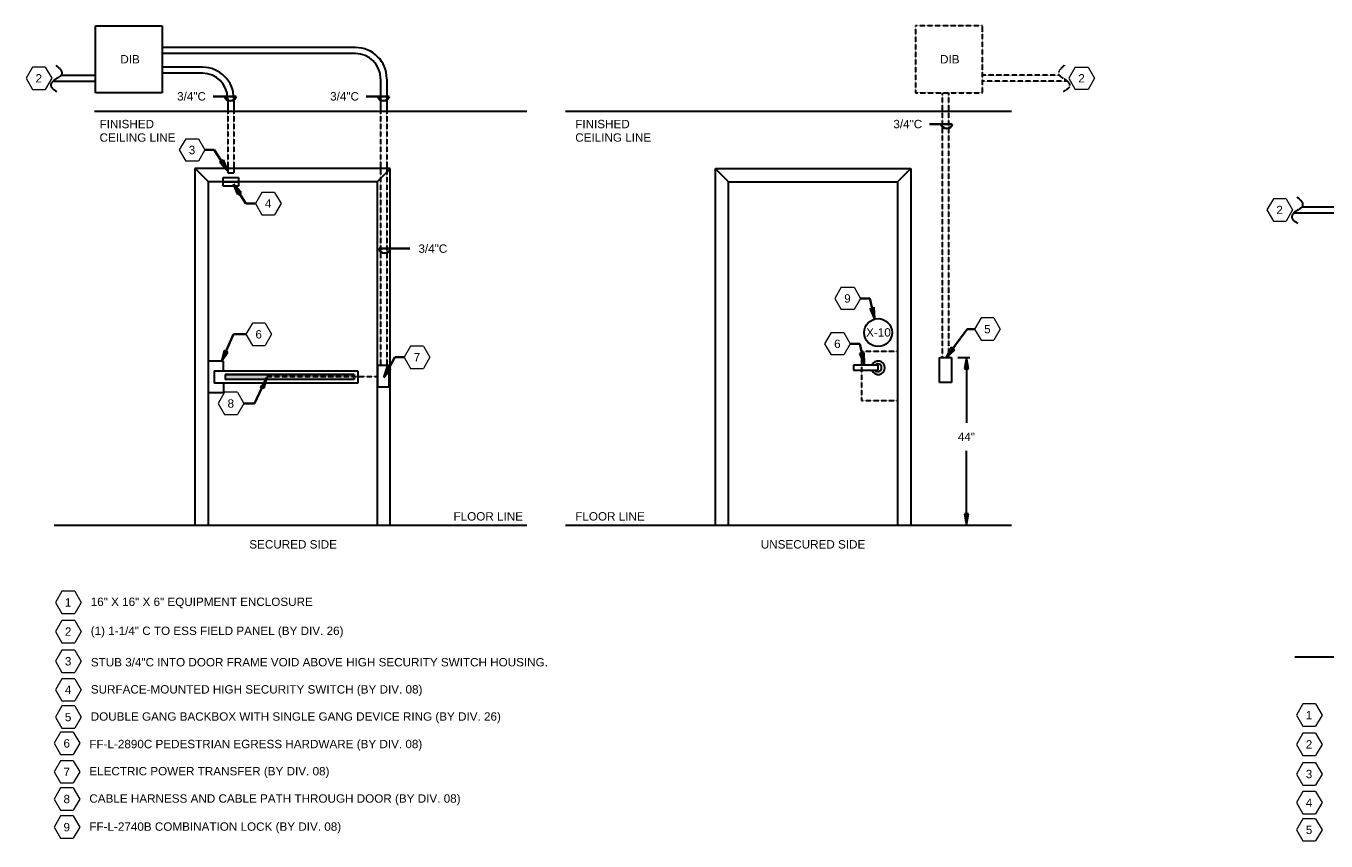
# Model space of a CAD drawing. Header units: inches. Extents: x 40249 to 42765, y -359 to 1438.
# Tile 1 of 3: x 40249 to 41648, y -359 to 518. Entities that reach past the tile are written whole.
import ezdxf

# ---------------------------------------------------------------- set-up
doc = ezdxf.new("R2010")
doc.units = ezdxf.units.IN
doc.header["$MEASUREMENT"] = 0
doc.linetypes.add('HIDDEN', pattern=[0.375, 0.25, -0.125])
for name, color, linetype, lineweight in [('A-ANNO-NOTE', 7, 'Continuous', 9), ('G-ANNO-DIMS', 7, 'Continuous', 35), ('G-ANNO-NOTE', 7, 'Continuous', 35), ('G-ANNO-SYMB', 7, 'Continuous', 30)]:
    doc.layers.add(name, color=color, linetype=linetype, lineweight=lineweight)
doc.styles.add('Arial', font='arial.ttf', dxfattribs={"height": 0.125})

# ---------------------------------------------------------------- blocks, each defined once
blk = doc.blocks.new('Keynote_Symbol_NCS5 - Keyed Note-7718037-SINGLE DOOR ELEVATION MORTISE LOCK - MONITORED')
at = {"layer": 'A-ANNO-NOTE', "lineweight": 20}
for p, q in [((-0.09, 0.125), (-0.162, 0)), ((-0.162, 0), (-0.09, -0.125)), ((0.054, 0.125), (-0.09, 0.125)), ((0.054, 0.125), (0.126, 0)), ((0.126, 0), (0.054, -0.125)), ((-0.09, -0.125), (0.054, -0.125))]:
    blk.add_line(p, q, dxfattribs=at)
blk = doc.blocks.new('Keynote_Symbol_NCS5 - Keyed Note-7718037-SINGLE DOOR ELEVATION ELECTRIC LOCK - CARD READER')
at = {"layer": 'A-ANNO-NOTE', "lineweight": 20}
for p, q in [((-0.09, 0.125), (-0.162, 0)), ((-0.162, 0), (-0.09, -0.125)), ((0.054, 0.125), (-0.09, 0.125)), ((0.054, 0.125), (0.126, 0)), ((0.126, 0), (0.054, -0.125)), ((-0.09, -0.125), (0.054, -0.125))]:
    blk.add_line(p, q, dxfattribs=at)
blk = doc.blocks.new('Keynote_Symbol_NCS5 - Keyed Note-7726649-SINGLE DOOR ELEVATION ELECTRIC LOCK - CARD READER')
at = {"layer": 'A-ANNO-NOTE', "lineweight": 20}
for p, q in [((-0.162, 0), (-0.09, 0.125)), ((-0.09, 0.125), (0.054, 0.125)), ((0.126, 0), (0.054, 0.125)), ((0.054, -0.125), (0.126, 0)), ((-0.09, -0.125), (-0.162, 0)), ((0.054, -0.125), (-0.09, -0.125))]:
    blk.add_line(p, q, dxfattribs=at)
blk = doc.blocks.new('Keynote_Symbol_NCS5 - Keyed Note-7718037-DOUBLE DOOR ELEVATION ELECTRIC LOCK - CARD READER')
at = {"layer": 'A-ANNO-NOTE', "lineweight": 20}
for p, q in [((-0.09, 0.125), (-0.162, 0)), ((-0.162, 0), (-0.09, -0.125)), ((0.054, 0.125), (-0.09, 0.125)), ((0.054, 0.125), (0.126, 0)), ((0.126, 0), (0.054, -0.125)), ((-0.09, -0.125), (0.054, -0.125))]:
    blk.add_line(p, q, dxfattribs=at)

msp = doc.modelspace()

# ---------------------------------------------------------------- hatches: boundary and pattern name
at = {"layer": 'G-ANNO-NOTE'}
for points in [[(40465.7, 362.5), (40461, 373.8), (40457.5, 371.5)], [(40472.1, 347.8), (40476.9, 336.6), (40480.4, 338.9)], [(41162.1, 203.2), (41161.5, 215.3), (41157.4, 214.4)], [(40459.4, 156.9), (40466.1, 167.1), (40462.3, 168.8)], [(41239.3, 161.4), (41248.2, 169.7), (41244.8, 172.3)], [(41151.2, 154.3), (41150.6, 166.5), (41146.5, 165.6)], [(40508.1, 140), (40501.1, 130.1), (40504.9, 128.3)], [(40634.2, 139.9), (40641.7, 149.4), (40638, 151.5)]]:
    msp.add_hatch(color=256, dxfattribs=at).paths.add_polyline_path(points)
at = {"layer": 'G-ANNO-SYMB'}
for points in [[(41261.3, 161.2), (41259.2, 149.2), (41263.4, 149.2)], [(40602, 137.6), (40602, 143.1), (40463.4, 143.1), (40463.4, 137.6)], [(41261.3, -19), (41263.4, -7), (41259.2, -7)]]:
    msp.add_hatch(color=256, dxfattribs=at).paths.add_polyline_path(points)

# ---------------------------------------------------------------- linework, layer by layer
at = {"layer": 'G-ANNO-DIMS'}
for p, q in [((40469, 442.2), (40450.5, 442.2)), ((40463, 442.2), (40475, 442.2)), ((40633.7, 442.2), (40615.2, 442.2)), ((40627.7, 442.2), (40639.7, 442.2)), ((41239.8, 412.4), (41221.4, 412.4)), ((41233.8, 412.4), (41245.8, 412.4)), ((40640.9, 278.4), (40628.9, 278.4)), ((40634.9, 278.4), (40662.2, 278.4))]:
    msp.add_line(p, q, dxfattribs=at)
for centre, major_axis in [((40469, 442.2), (6, 0.01)), ((40633.7, 442.2), (6, 0.01)), ((41239.8, 412.4), (6, 0.01)), ((40634.9, 278.4), (6, 0))]:
    msp.add_ellipse(centre, major_axis=major_axis, ratio=0.8, start_param=3.141593, end_param=6.283185, dxfattribs=at)
at = {"layer": 'G-ANNO-NOTE'}
for p, q in [((40451.6, 384.5), (40441.5, 384.5)), ((40465.7, 362.5), (40451.6, 384.5)), ((40461, 373.8), (40457.5, 371.5)), ((40457.5, 371.5), (40465.7, 362.5)), ((40465.7, 362.5), (40461, 373.8)), ((40472.1, 347.8), (40476.9, 336.6)), ((40480.4, 338.9), (40472.1, 347.8)), ((40472.1, 347.8), (40485.7, 326.9)), ((40476.9, 336.6), (40480.4, 338.9)), ((40485.7, 326.9), (40495.8, 326.9)), ((41157.2, 224.8), (41147.1, 224.8)), ((41162.1, 203.2), (41157.2, 224.8)), ((41157.4, 214.4), (41162.1, 203.2)), ((41162.1, 203.2), (41161.5, 215.3)), ((40459.4, 156.9), (40472.1, 186.3)), ((40472.1, 186.3), (40485.7, 186.3)), ((41239.3, 161.4), (41262, 191.8)), ((41262, 191.8), (41270, 191.8)), ((40466.1, 167.1), (40462.3, 168.8)), ((41146.3, 176), (41136.2, 176)), ((41151.2, 154.3), (41146.3, 176)), ((41239.3, 161.4), (41248.2, 169.7)), ((41248.2, 169.7), (41244.8, 172.3)), ((40459.4, 156.9), (40466.1, 167.1)), ((40634.2, 139.9), (40645.9, 161.6)), ((40645.9, 161.6), (40656, 161.6)), ((41150.6, 166.5), (41146.5, 165.6)), ((41146.5, 165.6), (41151.2, 154.3)), ((41151.2, 154.3), (41150.6, 166.5)), ((40508.1, 140), (40495, 111.9)), ((40504.9, 128.3), (40508.1, 140)), ((40638, 151.5), (40634.2, 139.9)), ((40634.2, 139.9), (40641.7, 149.4)), ((40501.1, 130.1), (40504.9, 128.3)), ((40495, 111.9), (40483.4, 111.9))]:
    msp.add_line(p, q, dxfattribs=at)
at = {"layer": 'G-ANNO-SYMB'}
for p, q in [((40323.6, 517.9), (40395.6, 517.9)), ((40323.6, 445.9), (40323.6, 517.9)), ((40395.6, 517.9), (40395.6, 445.9)), ((40603.6, 494.7), (40395.6, 494.7)), ((40603.5, 488.3), (40395.6, 488.3)), ((40286.7, 464.9), (40323.6, 464.9)), ((40438.9, 473.5), (40395.6, 473.5)), ((40438.8, 467.1), (40395.6, 467.1)), ((40278.1, 458.5), (40323.6, 458.5)), ((40630.6, 461.2), (40630.6, 426.2)), ((40637.3, 461), (40637.3, 426.2)), ((40395.6, 445.9), (40323.6, 445.9)), ((40466, 440), (40466, 426.2)), ((40472.7, 439.8), (40472.7, 426.2)), ((40322.6, 426.2), (40787.9, 426.2)), ((40829.5, 426.2), (41309.5, 426.2)), ((40641, 364.6), (40430.6, 364.6)), ((40430.6, 364.6), (40430.6, -19)), ((40430.8, 364.8), (40445.2, 350.3)), ((40477.7, 364.6), (40461.1, 364.6)), ((40641, 364.4), (40626.9, 350.3)), ((40641, -19), (40641, 364.6)), ((40991, -19), (40991, 364.6)), ((40991, 364.6), (41007.3, 364.6)), ((40991, 364.4), (41005.1, 350.3)), ((41007.3, 364.6), (41201.4, 364.6)), ((41154.7, 364.6), (41171.2, 364.6)), ((41201.4, 364.6), (41187.1, 350.3)), ((41201.4, 364.6), (41201.4, -19)), ((40627.1, 350.3), (40444.9, 350.3)), ((40444.9, 350.3), (40444.9, -19)), ((40461.1, 355), (40477.7, 355)), ((40461.1, 345.7), (40461.1, 355)), ((40461.1, 350.3), (40477.7, 350.3)), ((40477.7, 355), (40477.7, 345.7)), ((40627.1, -19), (40627.1, 350.3)), ((41004.9, -19), (41004.9, 350.3)), ((41004.9, 350.3), (41187.1, 350.3)), ((41187.1, 350.3), (41187.1, -19)), ((40477.7, 345.7), (40461.1, 345.7)), ((41622.3, 323.3), (41659.2, 323.3)), ((41613.7, 317), (41659.2, 317)), ((40462.3, 168.8), (40459.4, 156.9)), ((41244.8, 172.3), (41239.3, 161.4)), ((40444.9, 157.5), (40444.9, 123.1)), ((40461.6, 157.5), (40444.9, 157.5)), ((40461.6, 147.1), (40461.6, 157.5)), ((41232.2, 134.3), (41232.2, 161.2)), ((41232.2, 161.2), (41245, 161.2)), ((41245, 161.2), (41245, 134.3)), ((41251.8, 161.2), (41264.8, 161.2)), ((41261.3, 161.2), (41259.2, 149.2)), ((41263.4, 149.2), (41261.3, 161.2)), ((41261.3, 161.2), (41261.3, 90.9)), ((40451.6, 147.1), (40606.1, 147.1)), ((40451.6, 147.1), (40451.6, 133.5)), ((40602, 143.1), (40463.4, 143.1)), ((40463.4, 143.1), (40602, 143.1)), ((40463.4, 143.1), (40463.4, 137.6)), ((40602, 137.6), (40602, 143.1)), ((40602, 143.1), (40602, 137.6)), ((40606.1, 147.1), (40606.1, 133.5)), ((40627.6, 153.2), (40639.6, 153.2)), ((40627.6, 129.2), (40627.6, 153.2)), ((40641.7, 149.4), (40638, 151.5)), ((40639.6, 153.2), (40639.6, 129.2)), ((41165.8, 153.1), (41139.6, 153.1)), ((41139.6, 153.1), (41139.6, 147.6)), ((41139.6, 147.6), (41165.8, 147.6)), ((41165.8, 153.1), (41165.8, 147.6)), ((41259.2, 149.2), (41263.4, 149.2)), ((40606.1, 133.5), (40451.6, 133.5)), ((40461.6, 133.5), (40461.6, 123.1)), ((40602, 137.6), (40463.4, 137.6)), ((40639.6, 129.2), (40627.6, 129.2)), ((41245, 134.3), (41232.2, 134.3)), ((40461.6, 123.1), (40444.9, 123.1)), ((41261.3, -19), (41261.3, 61)), ((41263.4, -7), (41259.2, -7)), ((41259.2, -7), (41261.3, -19)), ((41261.3, -19), (41263.4, -7)), ((40279.1, -19), (40787.9, -19)), ((40829.5, -19), (41309.5, -19)), ((41614.7, -160.6), (42123.5, -160.6))]:
    msp.add_line(p, q, dxfattribs=at)
at = {"layer": 'G-ANNO-SYMB', "linetype": 'HIDDEN'}
for p, q in [((41278.3, 517.9), (41206.4, 517.9)), ((41206.4, 517.9), (41206.4, 445.9)), ((41278.3, 445.9), (41278.3, 517.9)), ((41361.2, 464.9), (41278.3, 464.9)), ((41368.4, 458.5), (41278.3, 458.5)), ((41206.4, 445.9), (41278.3, 445.9)), ((41235.1, 445.9), (41235.1, 161.2)), ((41241.8, 445.9), (41241.8, 161.2)), ((40466, 426.2), (40466, 359.9)), ((40472.7, 426.2), (40472.7, 359.9)), ((40630.6, 426.2), (40630.6, 154.1)), ((40637.3, 426.2), (40637.3, 154.1)), ((41148.3, 168.2), (41148.3, 115.2)), ((41148.3, 168.2), (41187.1, 168.2)), ((40508.1, 140.8), (40627.6, 140.8)), ((41148.3, 115.2), (41187.1, 115.2))]:
    msp.add_line(p, q, dxfattribs=at)
at = {"layer": 'G-ANNO-SYMB', "linetype": 'HIDDEN', "ltscale": 500}
msp.add_line((40466, 359.9), (40472.7, 359.9), dxfattribs=at)
at = {"layer": 'G-ANNO-SYMB'}
msp.add_circle((41166.1, 188.1), 15, dxfattribs=at)
for centre, radius, start, end in [((40603.6, 461), 33.7, 0, 90), ((40603.5, 461.2), 27.1, 0, 90), ((40438.8, 440), 27.1, 0, 90), ((40438.9, 439.8), 33.7, 0, 90), ((41166.1, 150.3), 7.29, 201.926, 158.074), ((41165.7, 150.3), 4.17, 220.7168, 139.2832)]:
    msp.add_arc(centre, radius, start, end, dxfattribs=at)
for points in [[(40283.7, 462.3), (40268.5, 454.2), (40282.3, 447.5)], [(40281.1, 475.7), (40292.3, 467.3), (40283.7, 462.3)], [(41616.7, 334.1), (41627.9, 325.7), (41619.3, 320.7)], [(41619.3, 320.7), (41604.1, 312.6), (41617.8, 305.9)]]:
    msp.add_open_spline(points, degree=2, dxfattribs=at)
at = {"layer": 'G-ANNO-SYMB', "linetype": 'HIDDEN'}
for points in [[(41366.8, 475.7), (41355.6, 467.3), (41364.2, 462.3)], [(41364.2, 462.3), (41379.4, 454.2), (41365.7, 447.5)]]:
    msp.add_open_spline(points, degree=2, dxfattribs=at)

# ---------------------------------------------------------------- block references
at = {"layer": 'G-ANNO-NOTE', "xscale": 96, "yscale": 96, "zscale": 96}
for name, p in [('Keynote_Symbol_NCS5 - Keyed Note-7718037-SINGLE DOOR ELEVATION MORTISE LOCK - MONITORED', (40264.5, 461.7)), ('Keynote_Symbol_NCS5 - Keyed Note-7718037-SINGLE DOOR ELEVATION ELECTRIC LOCK - CARD READER', (40511.4, 326.9)), ('Keynote_Symbol_NCS5 - Keyed Note-7718037-SINGLE DOOR ELEVATION MORTISE LOCK - MONITORED', (41600.1, 320.1)), ('Keynote_Symbol_NCS5 - Keyed Note-7718037-DOUBLE DOOR ELEVATION ELECTRIC LOCK - CARD READER', (40501.2, 186.3)), ('Keynote_Symbol_NCS5 - Keyed Note-7718037-SINGLE DOOR ELEVATION ELECTRIC LOCK - CARD READER', (41285.5, 191.8)), ('Keynote_Symbol_NCS5 - Keyed Note-7718037-SINGLE DOOR ELEVATION ELECTRIC LOCK - CARD READER', (40671.6, 161.6)), ('Keynote_Symbol_NCS5 - Keyed Note-7718037-SINGLE DOOR ELEVATION ELECTRIC LOCK - CARD READER', (40471.3, 111.9)), ('Keynote_Symbol_NCS5 - Keyed Note-7718037-SINGLE DOOR ELEVATION ELECTRIC LOCK - CARD READER', (40296.2, -102.1)), ('Keynote_Symbol_NCS5 - Keyed Note-7718037-SINGLE DOOR ELEVATION ELECTRIC LOCK - CARD READER', (40296.2, -133.5)), ('Keynote_Symbol_NCS5 - Keyed Note-7718037-SINGLE DOOR ELEVATION ELECTRIC LOCK - CARD READER', (40296.2, -165.5)), ('Keynote_Symbol_NCS5 - Keyed Note-7718037-SINGLE DOOR ELEVATION ELECTRIC LOCK - CARD READER', (40296.2, -196.2)), ('Keynote_Symbol_NCS5 - Keyed Note-7718037-SINGLE DOOR ELEVATION ELECTRIC LOCK - CARD READER', (40296.2, -225.5)), ('Keynote_Symbol_NCS5 - Keyed Note-7718037-SINGLE DOOR ELEVATION MORTISE LOCK - MONITORED', (41631.8, -223.4)), ('Keynote_Symbol_NCS5 - Keyed Note-7718037-SINGLE DOOR ELEVATION ELECTRIC LOCK - CARD READER', (40294.7, -253.7)), ('Keynote_Symbol_NCS5 - Keyed Note-7718037-SINGLE DOOR ELEVATION MORTISE LOCK - MONITORED', (41631.8, -254.9)), ('Keynote_Symbol_NCS5 - Keyed Note-7718037-SINGLE DOOR ELEVATION ELECTRIC LOCK - CARD READER', (40294.7, -284.4)), ('Keynote_Symbol_NCS5 - Keyed Note-7718037-SINGLE DOOR ELEVATION MORTISE LOCK - MONITORED', (41631.8, -286.8)), ('Keynote_Symbol_NCS5 - Keyed Note-7718037-SINGLE DOOR ELEVATION ELECTRIC LOCK - CARD READER', (40294.7, -313.7)), ('Keynote_Symbol_NCS5 - Keyed Note-7718037-SINGLE DOOR ELEVATION MORTISE LOCK - MONITORED', (41631.8, -317.5)), ('Keynote_Symbol_NCS5 - Keyed Note-7718037-SINGLE DOOR ELEVATION ELECTRIC LOCK - CARD READER', (40294.7, -343.9)), ('Keynote_Symbol_NCS5 - Keyed Note-7718037-SINGLE DOOR ELEVATION MORTISE LOCK - MONITORED', (41631.8, -346.8))]:
    msp.add_blockref(name, p, dxfattribs=at)
at = {"layer": 'G-ANNO-NOTE', "xscale": 96, "yscale": 96, "zscale": 96, "rotation": 180}
for p in [(41383.4, 461.7), (40426, 384.5), (41131.5, 224.8), (41120.6, 176)]:
    msp.add_blockref('Keynote_Symbol_NCS5 - Keyed Note-7726649-SINGLE DOOR ELEVATION ELECTRIC LOCK - CARD READER', p, dxfattribs=at)

# ---------------------------------------------------------------- texts
at = {"layer": 'G-ANNO-DIMS', "char_height": 9, "width": 37.875, "attachment_point": 1, "style": 'Arial'}
for insert in [(40411.6, 446.7), (40576.3, 446.7), (41182.5, 416.9), (40671.3, 282.9)]:
    msp.add_mtext('3/4"C', dxfattribs=dict(at, insert=insert))
at = {"layer": 'G-ANNO-NOTE', "char_height": 9, "attachment_point": 1, "style": 'Arial'}
for s, insert, width in [('2', (40259.2, 466.1), 8.484), ('2', (41381.5, 466.1), 8.484), ('FINISHED ', (40328.1, 416.9), 75.75), ('FINISHED ', (40840.1, 416.9), 75.75), ('CEILING LINE', (40328.1, 402.4), 99.384), ('CEILING LINE', (40840.1, 402.4), 99.384), ('3', (40424.1, 389), 8.484), ('4', (40506, 331.4), 8.484), ('2', (41594.7, 324.5), 8.484), ('9', (41129.6, 229.3), 8.484), ('5', (41280.2, 196.3), 8.484), ('6', (40495.9, 190.7), 8.484), ('6', (41118.7, 180.5), 8.484), ('7', (40666.2, 166), 8.484), ('8', (40465.9, 116.3), 8.484), ('FLOOR LINE', (40709.1, -5.1), 91.506), ('FLOOR LINE', (40840.1, -5.1), 91.506), ('SECURED SIDE', (40489.3, -35.2), 115.746), ('UNSECURED SIDE', (41039.8, -35.2), 138.168), ('1', (40290.8, -97.6), 8.484), ('16" X 16" X 6" EQUIPMENT ENCLOSURE', (40318.6, -97), 292.395), ('2', (40290.8, -129.1), 8.484), ('(1) 1-1/4" C TO ESS FIELD PANEL (BY DIV. 26)', (40318.6, -128.2), 332.088), ('3', (40290.8, -161), 8.484), ('STUB 3/4"C INTO DOOR FRAME VOID ABOVE HIGH SECURITY SWITCH HOUSING.', (40318.7, -162), 603.576), ('4', (40290.8, -191.7), 8.484), ('SURFACE-MOUNTED HIGH SECURITY SWITCH (BY DIV. 08)', (40318.7, -191.2), 376.326), ('5', (40290.8, -221), 8.484), ('DOUBLE GANG BACKBOX WITH SINGLE GANG DEVICE RING (BY DIV. 26)', (40318.6, -220.4), 541.158), ('1', (41626.4, -218.9), 8.484), ('6', (40289.3, -249.3), 8.484), ('FF-L-2890C PEDESTRIAN EGRESS HARDWARE (BY DIV. 08)', (40317.1, -250), 457.825), ('2', (41626.4, -250.4), 8.484), ('ELECTRIC POWER TRANSFER (BY DIV. 08)', (40317.1, -279.2), 316.938), ('7', (40289.3, -280), 8.484), ('3', (41626.4, -282.3), 8.484), ('CABLE HARNESS AND CABLE PATH THROUGH DOOR (BY DIV. 08)', (40317.1, -308.6), 490.557), ('8', (40289.3, -309.2), 8.484), ('4', (41626.4, -313.1), 8.484), ('9', (40289.3, -339.4), 8.484), ('FF-L-2740B COMBINATION LOCK (BY DIV. 08)', (40317.1, -338.8), 490.557), ('5', (41626.4, -342.3), 8.484)]:
    msp.add_mtext(s, dxfattribs=dict(at, insert=insert, width=width))
at = {"layer": 'G-ANNO-SYMB', "char_height": 9, "attachment_point": 1, "style": 'Arial'}
for s, insert, width in [('DIB', (40350.5, 486.6), 25.452), ('DIB', (41232.8, 486.6), 25.452), ('X-10', (41153.2, 192.8), 8.484), ('44"', (41251.9, 80.4), 22.422)]:
    msp.add_mtext(s, dxfattribs=dict(at, insert=insert, width=width))

doc.saveas('drawing.dxf')
